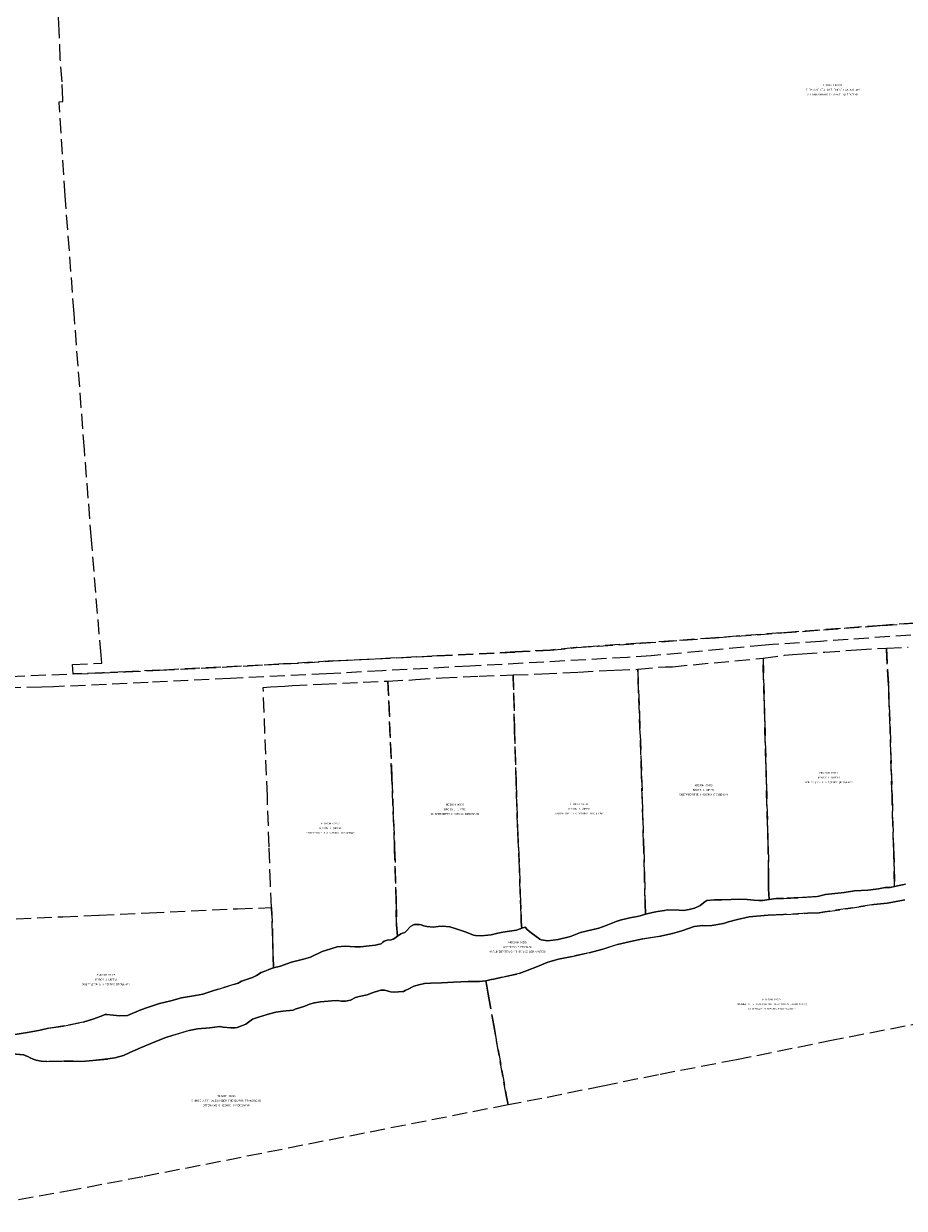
# Model space of a CAD drawing. Header units: metres. Extents: x 188526 to 197860, y 581431 to 587564.
# Tile 6 of 31: x 192037 to 192626, y 582759 to 583551. Entities that reach past the tile are written whole.
import ezdxf
from ezdxf.enums import TextEntityAlignment as Align

# ---------------------------------------------------------------- set-up
doc = ezdxf.new("R2010")
doc.units = ezdxf.units.M
doc.linetypes.add('DASHEDX2', pattern=[14, 10, -4])
doc.layers.add('B-WA-KG-GRENS_KADASTRAAL-G', color=150, linetype='DASHEDX2', lineweight=18)
doc.layers.add('B-WA-KG-GRENS_KADASTRAAL-T50', color=130, linetype='Continuous', lineweight=50)
doc.styles.add('NLCS-ISO-T25', font='NLCS-ISO.ttf', dxfattribs={"height": 2.5})

msp = doc.modelspace()

# ---------------------------------------------------------------- linework, layer by layer
at = {"layer": 'B-WA-KG-GRENS_KADASTRAAL-G'}
for points in [[(192660.41, 583151.92), (192611.32, 583148.28), (192543.94, 583143.29), (192499.63, 583140.07), (192449.84, 583136.36), (192421.2, 583134.5), (192406.57, 583133.47), (192389.18, 583131.77), (192365.76, 583130.53), (192313.68, 583127.87), (192244.18, 583124.52), (192210.85, 583122.53), (192127.95, 583118.32), (192105.24, 583117.25), (192089.87, 583116.5), (192070.19, 583116), (192069.74, 583122.25), (192069.74, 583122.25), (192089.34, 583122.97), (192088.88, 583128.45), (192082.46, 583205.55), (192077.79, 583265.87), (192070.87, 583356.89), (192064.89, 583435.47), (192060.82, 583497.67), (192060.77, 583498.26), (192063.43, 583498.47), (192063.37, 583500), (192062.86, 583511.68), (192061.62, 583526.91), (192060.85, 583545.91), (192060.36, 583554.98)], [(192000, 583112.79), (192070.19, 583116), (192089.87, 583116.5), (192105.24, 583117.25), (192127.95, 583118.32), (192210.85, 583122.53), (192244.18, 583124.52), (192313.68, 583127.87), (192365.76, 583130.53), (192389.18, 583131.77), (192406.57, 583133.47), (192421.2, 583134.5), (192449.84, 583136.36), (192499.63, 583140.07), (192543.94, 583143.29), (192611.32, 583148.28), (192660.41, 583151.92)], [(192630.24, 583141.76), (192569.96, 583137.66), (192537.91, 583135.48), (192532.84, 583135.13), (192463.16, 583128.53), (192456.63, 583128.02), (192440.93, 583126.94), (192335.42, 583121.06), (192277.07, 583117.96), (192239.74, 583115.93), (192175.21, 583112.84), (192120.4, 583110.14), (192057.17, 583107.27), (192049.21, 583107.1), (192000, 583105.84)], [(192626.73, 582975.36), (192624.77, 582974.88), (192622.58, 582974.41), (192619.36, 582973.68), (192619.36, 582973.68), (192619.25, 582987.18), (192618.81, 583000), (192618.8, 583000.1), (192617.76, 583034.11), (192616.44, 583079.87), (192615.36, 583108.52), (192614.07, 583133.13), (192628.52, 583133.87)], [(192029.91, 582874.61), (192039.8, 582876.14), (192048.21, 582877.73), (192053.83, 582879.03), (192064.52, 582880.52), (192076.92, 582883.15), (192084.04, 582885.24), (192090.18, 582887.52), (192091.36, 582888.08), (192092.78, 582888.21), (192097.05, 582887.81), (192101.53, 582887.22), (192106.6, 582887.62), (192115.4, 582891.27), (192119.85, 582892.77), (192127.95, 582895.48), (192135.45, 582897.38), (192142.7, 582899.24), (192151.95, 582900.8), (192157.02, 582901.76), (192164.26, 582904.28), (192180.58, 582909.15), (192182.69, 582910.54), (192190.23, 582913), (192192.84, 582914.25), (192196.05, 582916.23), (192198.99, 582917.29), (192200.99, 582918.38), (192204.15, 582919.34), (192208.88, 582920.5), (192210.75, 582921.2), (192216.3, 582923.27), (192224.16, 582925.24), (192228.96, 582926.55), (192236.77, 582930.33), (192242.57, 582932.19), (192246.79, 582933.36), (192252.1, 582933.8), (192258.88, 582933.48), (192262.39, 582933.5), (192268.17, 582934.08), (192272.39, 582934.64), (192275.17, 582935.21), (192276.17, 582935.52), (192277.07, 582936.29), (192278.08, 582937.19), (192278.8, 582937.48), (192280.27, 582937.79), (192282.95, 582938.02), (192284.25, 582938.45), (192285.3, 582939.2), (192287.07, 582940.53), (192289.24, 582942.1), (192290.44, 582942.46), (192292.1, 582943.02), (192292.91, 582943.92), (192295.76, 582946.94), (192297.3, 582947.98), (192298.27, 582948.37), (192301.52, 582948.45), (192303.02, 582948.24), (192304.73, 582947.52), (192306.63, 582947.01), (192310.97, 582946.53), (192314.38, 582946.95), (192317.3, 582947.16), (192322.05, 582946.79), (192326.3, 582945.45), (192333.04, 582943.22), (192337.94, 582941.28), (192339.33, 582941.03), (192343.09, 582940.86), (192349.65, 582941.49), (192354.22, 582942.5), (192357.64, 582943.33), (192361.94, 582943.82), (192366.6, 582944.47), (192370.24, 582945.8), (192372.43, 582946.53), (192373.7, 582944.93), (192376.56, 582942.75), (192382.2, 582938.64), (192383.21, 582938.11), (192384.75, 582937.91), (192387.44, 582937.48), (192391.16, 582937.8), (192394.59, 582938.32), (192402.86, 582940.39), (192409.46, 582943.07), (192413.16, 582943.92), (192421.68, 582945.86), (192426.62, 582947.6), (192433.3, 582950.38), (192436.03, 582951.32), (192442.44, 582952.86), (192447.25, 582953.62), (192449.37, 582954.14), (192452.87, 582955.19), (192457.52, 582956.31), (192461.01, 582956.99), (192465.67, 582957.8), (192467.71, 582958.09), (192475.51, 582957.88), (192478.3, 582957.78), (192482.2, 582958.4), (192485.72, 582959.3), (192487.79, 582960.11), (192489.59, 582961.09), (192492.5, 582963.56), (192493.86, 582964.4), (192499.05, 582964.82), (192503.91, 582964.93), (192510.11, 582965.18), (192515.52, 582965.22), (192521.01, 582965.17), (192525.32, 582964.67), (192528.65, 582964.4), (192531.16, 582964.51), (192535.62, 582965.05), (192540.25, 582965.68), (192545.09, 582965.8), (192557.34, 582966.3), (192567.9, 582967.1), (192573.2, 582968.36), (192579.42, 582969.04), (192585.71, 582969.79), (192592.76, 582970.79), (192601.64, 582971.25), (192608.67, 582972.24), (192613.08, 582973.08), (192615.85, 582973.08), (192616.43, 582973.2), (192619.36, 582973.68), (192622.58, 582974.41), (192624.77, 582974.88), (192626.73, 582975.36)], [(192626.32, 582964.77), (192618.24, 582963.21), (192614.47, 582962.61), (192605.51, 582961.65), (192589.97, 582959.3), (192572.88, 582956.78), (192569, 582956.18), (192561.5, 582955.83), (192545.2, 582954.97), (192534.88, 582954.49), (192527.09, 582954.02), (192522.21, 582953.51), (192514.38, 582951.8), (192508.32, 582950.07), (192505.13, 582949.03), (192497.31, 582947.75), (192492.12, 582947.56), (192491.23, 582947.73), (192485.38, 582946.96), (192477.17, 582944.18), (192471.04, 582942.28), (192461.78, 582940.38), (192451.08, 582938.71), (192442.8, 582937.08), (192434.2, 582935.02), (192424.34, 582931.86), (192415.22, 582929.48), (192403.95, 582927.03), (192394.72, 582925.11), (192387.57, 582923.12), (192380.76, 582920.34), (192373.91, 582917.69), (192368.43, 582915.58), (192357.11, 582913.05), (192352.44, 582911.99), (192348.92, 582911.42), (192346.2, 582910.74), (192343.93, 582910.44), (192341.96, 582910.17), (192334.34, 582910.27), (192324.58, 582909.91), (192316.42, 582909.47), (192309.37, 582909.08), (192305.18, 582908.95), (192301.43, 582908.12), (192298.13, 582907.17), (192294.7, 582905.45), (192292.21, 582904.17), (192291.08, 582903.63), (192290.34, 582903.49), (192285.08, 582903.15), (192282.44, 582903.37), (192280.24, 582903.92), (192278.32, 582904.51), (192276.06, 582904.55), (192274.5, 582904.12), (192270.92, 582902.84), (192266.93, 582901.43), (192261.45, 582900.15), (192259, 582899.54), (192255.77, 582897.84), (192252.4, 582897.16), (192249.63, 582897.13), (192246.67, 582897.54), (192243.16, 582897.37), (192235.65, 582896.76), (192231.6, 582895.94), (192228.3, 582895.06), (192225.05, 582893.82), (192218.72, 582891.75), (192217.41, 582891.13), (192210.39, 582890.44), (192205.85, 582889.81), (192199.93, 582888.23), (192194.18, 582886.48), (192190.07, 582885.18), (192188.29, 582883.84), (192185.59, 582881.83), (192183.51, 582880.85), (192179.96, 582879.46), (192178.59, 582879.38), (192175.69, 582879.36), (192170.61, 582879.7), (192168.26, 582880.07), (192161.61, 582879.37), (192153.42, 582878.57), (192147.78, 582877.55), (192137.18, 582874.28), (192131.54, 582872.55), (192123.38, 582869.31), (192115.29, 582865.95), (192108.07, 582862.69), (192103.94, 582860.88), (192098.09, 582859.18), (192093.38, 582858.45), (192083.3, 582857.43), (192076, 582856.84), (192070.13, 582857.02), (192064.06, 582857), (192052.67, 582856.79), (192048.84, 582857.04), (192045.6, 582857.65), (192043.55, 582858.27), (192041.41, 582859.17), (192040, 582860.09), (192038.51, 582860.57), (192037.2, 582861.12), (192026.93, 582862.09)], [(192653.94, 582885.75), (192578.37, 582870.95), (192513.73, 582857.91), (192461.56, 582847.91), (192424.38, 582840.34), (192383.53, 582832.03), (192361.12, 582827.77), (192359.95, 582833.12), (192351.87, 582878.28), (192347.83, 582901.77), (192346.74, 582907.11), (192346.2, 582910.74), (192346.2, 582910.74), (192348.92, 582911.42), (192352.44, 582911.99), (192357.11, 582913.05), (192368.43, 582915.58), (192373.91, 582917.69), (192380.76, 582920.34), (192387.57, 582923.12), (192394.72, 582925.11), (192403.95, 582927.03), (192415.22, 582929.48), (192424.34, 582931.86), (192434.2, 582935.02), (192442.8, 582937.08), (192451.08, 582938.71), (192461.78, 582940.38), (192471.04, 582942.28), (192477.17, 582944.18), (192485.38, 582946.96), (192491.23, 582947.73), (192492.12, 582947.56), (192497.31, 582947.75), (192505.13, 582949.03), (192508.32, 582950.07), (192514.38, 582951.8), (192522.21, 582953.51), (192527.09, 582954.02), (192534.88, 582954.49), (192545.2, 582954.97), (192561.5, 582955.83), (192569, 582956.18), (192572.88, 582956.78), (192589.97, 582959.3), (192605.51, 582961.65), (192614.47, 582962.61), (192618.24, 582963.21), (192626.32, 582964.77)], [(192018.09, 582951.56), (192063.37, 582953.54), (192087.66, 582954.68), (192121.2, 582956.13), (192180.14, 582958.91), (192202.95, 582959.61), (192203.59, 582940.69), (192203.88, 582927.02), (192204.15, 582919.34), (192200.99, 582918.38), (192198.99, 582917.29), (192196.05, 582916.23), (192192.84, 582914.25), (192190.23, 582913), (192182.69, 582910.54), (192180.58, 582909.15), (192164.26, 582904.28), (192157.02, 582901.76), (192151.95, 582900.8), (192142.7, 582899.24), (192135.45, 582897.38), (192127.95, 582895.48), (192119.85, 582892.77), (192115.4, 582891.27), (192106.6, 582887.62), (192101.53, 582887.22), (192097.05, 582887.81), (192092.78, 582888.21), (192091.36, 582888.08), (192090.18, 582887.52), (192084.04, 582885.24), (192076.92, 582883.15), (192064.52, 582880.52), (192053.83, 582879.03), (192048.21, 582877.73), (192039.8, 582876.14), (192029.91, 582874.61)], [(192026.93, 582862.09), (192037.2, 582861.12), (192038.51, 582860.57), (192040, 582860.09), (192041.41, 582859.17), (192043.55, 582858.27), (192045.6, 582857.65), (192048.84, 582857.04), (192052.67, 582856.79), (192064.06, 582857), (192070.13, 582857.02), (192076, 582856.84), (192083.3, 582857.43), (192093.38, 582858.45), (192098.09, 582859.18), (192103.94, 582860.88), (192108.07, 582862.69), (192115.29, 582865.95), (192123.38, 582869.31), (192131.54, 582872.55), (192137.18, 582874.28), (192147.78, 582877.55), (192153.42, 582878.57), (192161.61, 582879.37), (192168.26, 582880.07), (192170.61, 582879.7), (192175.69, 582879.36), (192178.59, 582879.38), (192179.96, 582879.46), (192183.51, 582880.85), (192185.59, 582881.83), (192188.29, 582883.84), (192190.07, 582885.18), (192194.18, 582886.48), (192199.93, 582888.23), (192205.85, 582889.81), (192210.39, 582890.44), (192217.41, 582891.13), (192218.72, 582891.75), (192225.05, 582893.82), (192228.3, 582895.06), (192231.6, 582895.94), (192235.65, 582896.76), (192243.16, 582897.37), (192246.67, 582897.54), (192249.63, 582897.13), (192252.4, 582897.16), (192255.77, 582897.84), (192259, 582899.54), (192261.45, 582900.15), (192266.93, 582901.43), (192270.92, 582902.84), (192274.5, 582904.12), (192276.06, 582904.55), (192278.32, 582904.51), (192280.24, 582903.92), (192282.44, 582903.37), (192285.08, 582903.15), (192290.34, 582903.49), (192291.08, 582903.63), (192292.21, 582904.17), (192294.7, 582905.45), (192298.13, 582907.17), (192301.43, 582908.12), (192305.18, 582908.95), (192309.37, 582909.08), (192316.42, 582909.47), (192324.58, 582909.91), (192334.34, 582910.27), (192341.96, 582910.17), (192343.93, 582910.44), (192346.2, 582910.74), (192346.74, 582907.11), (192347.83, 582901.77), (192351.87, 582878.28), (192359.95, 582833.12), (192361.12, 582827.77), (192116.83, 582779.69), (192071.06, 582770.94), (192001.94, 582758.62)]]:
    msp.add_lwpolyline(points, dxfattribs=at)
for points in [[(192535.62, 582965.05), (192535.27, 582972.1), (192535.26, 582981.29), (192534.92, 582999.99), (192534.92, 583000), (192531.52, 583126.43), (192545.95, 583128.33), (192551.16, 583128.77), (192557.7, 583129.2), (192572.85, 583130.45), (192594.02, 583131.98), (192614.07, 583133.13), (192615.36, 583108.52), (192616.44, 583079.87), (192617.76, 583034.11), (192618.8, 583000.1), (192618.81, 583000), (192619.25, 582987.18), (192619.36, 582973.68), (192616.43, 582973.2), (192615.85, 582973.08), (192613.08, 582973.08), (192608.67, 582972.24), (192601.64, 582971.25), (192592.76, 582970.79), (192585.71, 582969.79), (192579.42, 582969.04), (192573.2, 582968.36), (192567.9, 582967.1), (192557.34, 582966.3), (192545.09, 582965.8), (192540.25, 582965.68), (192535.62, 582965.05)], [(192370.24, 582945.8), (192369.87, 582950.21), (192369.73, 582954.72), (192369.19, 582968.93), (192368.64, 582985.95), (192367.98, 582999.98), (192367.98, 583000), (192367.32, 583013.19), (192366.4, 583043.34), (192365.38, 583079.13), (192364.48, 583115.18), (192378.48, 583115.73), (192383.68, 583115.85), (192408.05, 583117.14), (192432.52, 583118.42), (192447.74, 583118.96), (192448.89, 583089.35), (192450.34, 583047.7), (192451.67, 583001.6), (192451.71, 583000), (192452.24, 582981.78), (192452.6, 582962.47), (192452.87, 582955.19), (192449.37, 582954.14), (192447.25, 582953.62), (192442.44, 582952.86), (192436.03, 582951.32), (192433.3, 582950.38), (192426.62, 582947.6), (192421.68, 582945.86), (192413.16, 582943.92), (192409.46, 582943.07), (192402.86, 582940.39), (192394.59, 582938.32), (192391.16, 582937.8), (192387.44, 582937.48), (192384.75, 582937.91), (192383.21, 582938.11), (192382.2, 582938.64), (192376.56, 582942.75), (192373.7, 582944.93), (192372.43, 582946.53), (192370.24, 582945.8)], [(192534.92, 583000), (192534.92, 582999.99), (192535.26, 582981.29), (192535.27, 582972.1), (192535.62, 582965.05), (192531.16, 582964.51), (192528.65, 582964.4), (192525.32, 582964.67), (192521.01, 582965.17), (192515.52, 582965.22), (192510.11, 582965.18), (192503.91, 582964.93), (192499.05, 582964.82), (192493.86, 582964.4), (192492.5, 582963.56), (192489.59, 582961.09), (192487.79, 582960.11), (192485.72, 582959.3), (192482.2, 582958.4), (192478.3, 582957.78), (192475.51, 582957.88), (192467.71, 582958.09), (192465.67, 582957.8), (192461.01, 582956.99), (192457.52, 582956.31), (192452.87, 582955.19), (192452.6, 582962.47), (192452.24, 582981.78), (192451.71, 583000), (192451.67, 583001.6), (192450.34, 583047.7), (192448.89, 583089.35), (192447.74, 583118.96), (192461.91, 583120.4), (192466.32, 583120.58), (192470.88, 583120.72), (192531.52, 583126.43), (192534.92, 583000)], [(192204.15, 582919.34), (192203.88, 582927.02), (192203.59, 582940.69), (192202.95, 582959.61), (192202.21, 582975.34), (192201.28, 583000), (192201.26, 583000.35), (192200.08, 583034.15), (192197.31, 583106.73), (192202.16, 583107.22), (192211.75, 583107.61), (192216.77, 583108.23), (192236.28, 583109.1), (192280.71, 583111.14), (192283.39, 583046.2), (192285.16, 583000), (192285.17, 582999.81), (192286.16, 582963.41), (192286.52, 582948.11), (192287.07, 582940.53), (192285.3, 582939.2), (192284.25, 582938.45), (192282.95, 582938.02), (192280.27, 582937.79), (192278.8, 582937.48), (192278.08, 582937.19), (192277.07, 582936.29), (192276.17, 582935.52), (192275.17, 582935.21), (192272.39, 582934.64), (192268.17, 582934.08), (192262.39, 582933.5), (192258.88, 582933.48), (192252.1, 582933.8), (192246.79, 582933.36), (192242.57, 582932.19), (192236.77, 582930.33), (192228.96, 582926.55), (192224.16, 582925.24), (192216.3, 582923.27), (192210.75, 582921.2), (192208.88, 582920.5), (192204.15, 582919.34)], [(192287.07, 582940.53), (192286.52, 582948.11), (192286.16, 582963.41), (192285.17, 582999.81), (192285.16, 583000), (192283.39, 583046.2), (192280.71, 583111.14), (192294.7, 583111.81), (192299.03, 583112.21), (192316.95, 583113.36), (192341.8, 583114.48), (192364.48, 583115.18), (192365.38, 583079.13), (192366.4, 583043.34), (192367.32, 583013.19), (192367.98, 583000), (192367.98, 582999.98), (192368.64, 582985.95), (192369.19, 582968.93), (192369.73, 582954.72), (192369.87, 582950.21), (192370.24, 582945.8), (192366.6, 582944.47), (192361.94, 582943.82), (192357.64, 582943.33), (192354.22, 582942.5), (192349.65, 582941.49), (192343.09, 582940.86), (192339.33, 582941.03), (192337.94, 582941.28), (192333.04, 582943.22), (192326.3, 582945.45), (192322.05, 582946.79), (192317.3, 582947.16), (192314.38, 582946.95), (192310.97, 582946.53), (192306.63, 582947.01), (192304.73, 582947.52), (192303.02, 582948.24), (192301.52, 582948.45), (192298.27, 582948.37), (192297.3, 582947.98), (192295.76, 582946.94), (192292.91, 582943.92), (192292.1, 582943.02), (192290.44, 582942.46), (192289.24, 582942.1), (192287.07, 582940.53)]]:
    msp.add_lwpolyline(points, close=True, dxfattribs=at)

# ---------------------------------------------------------------- texts
at = {"layer": 'B-WA-KG-GRENS_KADASTRAAL-T50', "style": 'NLCS-ISO-T25'}
for s, p in [('IT FRYSKE GEA (HET FRIESE LANDSCHAP)', (192577.99, 583505.77)), ('HDG00H 00201', (192577.99, 583508.9)), ('V HARINXMAWG 17 9246TL OLTERTERP', (192577.99, 583502.65)), ('HDG00H 00196', (192575.44, 583049.09)), ('HDG00H 00195', (192491.68, 583040.81)), ('SKIEPPEDRIFTE 6 9289KX DROGEHAM', (192575.44, 583042.84)), ('BROOS J. (JIPPE)', (192575.44, 583045.96)), ('SKIEPPEDRIFTE 6 9289KX DROGEHAM', (192491.68, 583034.56)), ('BROOS J. (JIPPE)', (192491.68, 583037.68)), ('BROOS J. (JIPPE)', (192325.48, 583024.73)), ('HDG00H 00193', (192325.48, 583027.86)), ('BROOS J. (JIPPE)', (192408.68, 583025.09)), ('HDG00H 00194', (192408.68, 583028.22)), ('HDG00H 00192', (192242.19, 583015.24)), ('SKIEPPEDRIFTE 6 9289KX DROGEHAM', (192325.48, 583021.61)), ('SKIEPPEDRIFTE 6 9289KX DROGEHAM', (192408.68, 583021.97)), ('SKIEPPEDRIFTE 6 9289KX DROGEHAM', (192242.19, 583008.99)), ('BROOS J. (JIPPE)', (192242.19, 583012.12)), ('HDG00H 00215', (192367.45, 582935.85)), ('HARLINGERSTRWG 113 8914AZ LEEUWARDEN', (192367.45, 582929.6)), ('WETTERSKIP FRYSLAN', (192367.45, 582932.72)), ('HDG00H 00189', (192092.24, 582914.03)), ('SKIEPPEDRIFTE 6 9289KX DROGEHAM', (192092.24, 582907.78)), ('BROOS J. (JIPPE)', (192092.24, 582910.9)), ('HDG00H 00227', (192537.37, 582897.56)), ('SINNIGE A.T.F. (ALEXANDER THEODORUS FRANCISCUS)', (192537.37, 582894.44)), ('OTTEMAWG 8 9254HG HARDEGARYP', (192537.37, 582891.31)), ('HDG00H 00226', (192172.62, 582833.07)), ('SINNIGE A.T.F. (ALEXANDER THEODORUS FRANCISCUS)', (192172.62, 582829.94)), ('OTTEMAWG 8 9254HG HARDEGARYP', (192172.62, 582826.82))]:
    msp.add_text(s, height=1.25, dxfattribs=at).set_placement(p, align=Align.CENTER)

doc.saveas('drawing.dxf')
